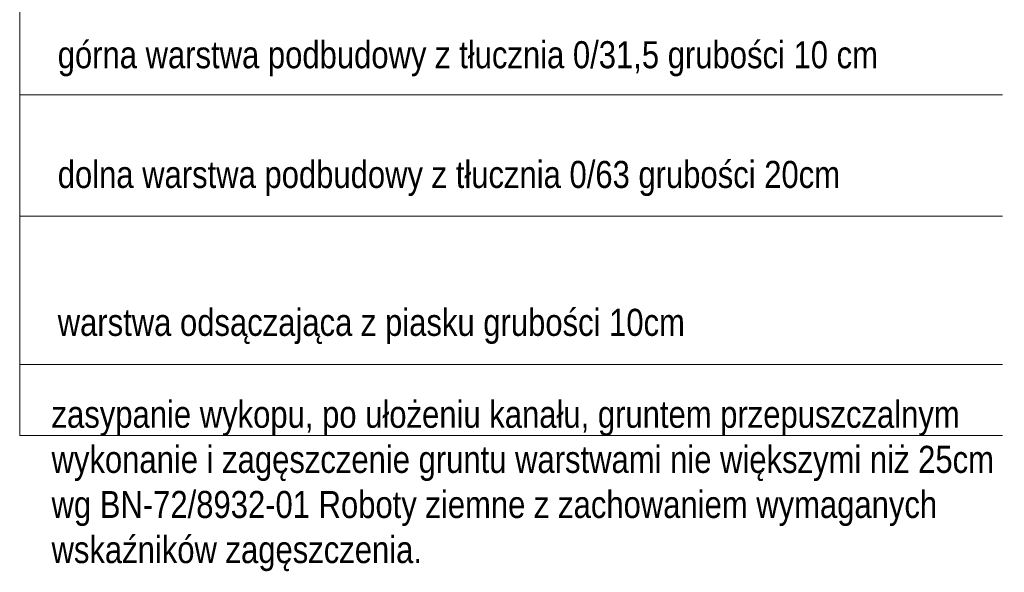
# Model space of a CAD drawing. Header units: inches. Extents: x 478 to 688, y 18 to 315.
# Tile 3 of 8: x 558 to 638, y 155 to 200. Entities that reach past the tile are written whole.
import ezdxf

# ---------------------------------------------------------------- set-up
doc = ezdxf.new("R2010")
doc.units = ezdxf.units.IN
doc.header["$MEASUREMENT"] = 0
doc.layers.get('0').update_dxf_attribs({"linetype": 'CONTINUOUS', "lineweight": 9})
doc.layers.add('P', color=7, linetype='CONTINUOUS', lineweight=30)
doc.styles.add('Arial Narrow', font='ARIALN.TTF', dxfattribs={"height": 3.5})

msp = doc.modelspace()

# ---------------------------------------------------------------- linework, layer by layer
at = {"layer": 'P', "color": 0, "linetype": 'Continuous', "lineweight": 5}
for points in [[(557.694, 166.111), (557.694, 240.911)], [(557.694, 193.821), (637.584, 193.821)], [(557.694, 183.954), (637.584, 183.954)], [(557.694, 171.888), (637.584, 171.888)], [(557.694, 166.111), (637.584, 166.111)]]:
    msp.add_lwpolyline(points, dxfattribs=at)

# ---------------------------------------------------------------- texts
at = {"linetype": 'Continuous', "lineweight": 5, "char_height": 2.2, "attachment_point": 1, "style": 'Arial Narrow'}
for s, insert, width in [('górna warstwa podbudowy z tłucznia 0/31,5 grubości 10 cm', (560.786, 198.186), 93.59989), ('\\A1;dolna warstwa podbudowy z tłucznia 0/63 grubości 20cm', (560.786, 188.451), 107.1769), ('warstwa odsączająca z piasku grubości 10cm', (560.786, 176.423), 107.1769), ('{\\fArial Narrow|b0|i0|c238|p34;zasypanie wykopu, po ułożeniu kanału, gruntem przepuszczalnym\\Pwykonanie i zagęszczenie gruntu warstwami nie większymi niż 25cm\\Pwg BN-72/8932-01 Roboty ziemne z zachowaniem wymaganych\\Pwskaźników zagęszczenia. }', (560.284, 168.948), 126.1546)]:
    msp.add_mtext(s, dxfattribs=dict(at, insert=insert, width=width))

doc.saveas('drawing.dxf')
